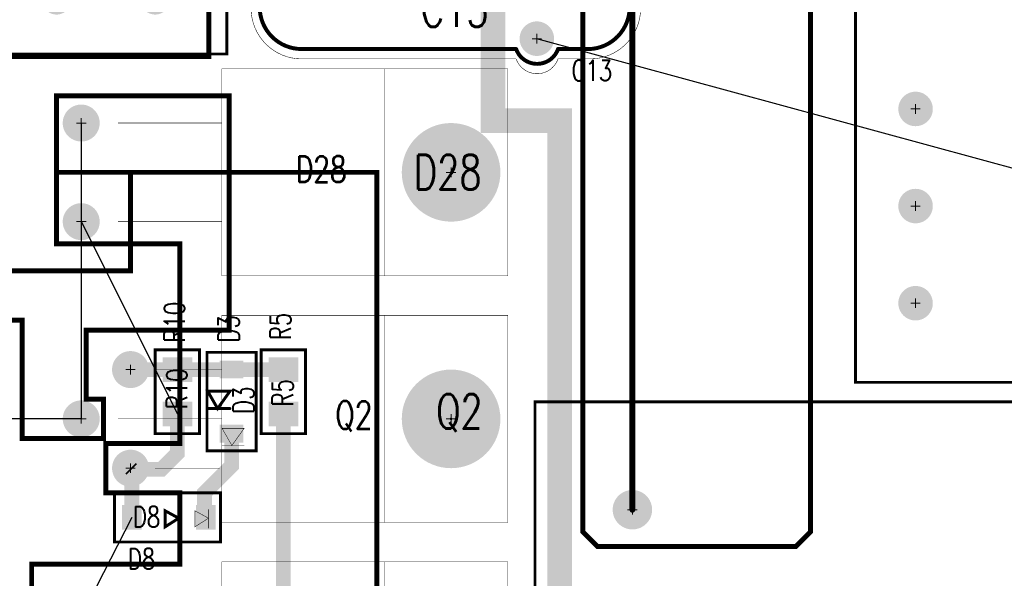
# Model space of a CAD drawing. Extents: x -4.8 to 11.7, y -3.6 to 8.1.
# Tile 41 of 53: x 2.2 to 4.2, y 4.5 to 5.7. Entities that reach past the tile are written whole.
import ezdxf
from ezdxf.enums import TextEntityAlignment as Align

# ---------------------------------------------------------------- set-up
doc = ezdxf.new("R2010")
doc.units = 0
for name, pattern in [('SIG_1', [2, 1, 1]), ('SIG_149', [2, 1, 1]), ('SIG_33', [2, 1, 1]), ('SIG_35', [2, 1, 1]), ('SIG_37', [2, 1, 1]), ('SIG_4', [2, 1, 1]), ('SIG_43', [2, 1, 1]), ('SIG_6', [2, 1, 1])]:
    doc.linetypes.add(name, pattern=pattern)
for name, color, linetype in [('2D_LINE_02', 231, 'CONTINUOUS'), ('COPPER_01', 1, 'CONTINUOUS'), ('COPPER_04', 5, 'CONTINUOUS'), ('DRIL_NPLTE_THRU_01', 16, 'CONTINUOUS'), ('DRIL_NPLTE_THRU_04', 176, 'CONTINUOUS'), ('DRIL_PLTE_THRU_01', 16, 'CONTINUOUS'), ('DRIL_PLTE_THRU_04', 176, 'CONTINUOUS'), ('DRIL_SYMBOL', 254, 'CONTINUOUS'), ('LINK_00', 2, 'CONTINUOUS'), ('PADS_BOT', 5, 'CONTINUOUS'), ('PADS_INNER', 1, 'CONTINUOUS'), ('PADS_TOP', 1, 'CONTINUOUS'), ('PART_NAME_123', 255, 'CONTINUOUS'), ('PART_NAME_129', 2, 'CONTINUOUS'), ('PART_TOP_2DLINE_123', 255, 'CONTINUOUS'), ('PART_TOP_2DLINE_129', 2, 'CONTINUOUS'), ('PART_TOP_COPPER_123', 255, 'CONTINUOUS'), ('PART_TOP_TEXT_129', 2, 'CONTINUOUS'), ('TRACE_01', 1, 'CONTINUOUS')]:
    doc.layers.add(name, color=color, linetype=linetype)
doc.styles.add('W0$001', font='simplex', dxfattribs={"width": 0.75})
doc.styles.add('W0$006', font='simplex', dxfattribs={"width": 0.75})
doc.styles.add('W0$008', font='simplex', dxfattribs={"width": 0.75})

# ---------------------------------------------------------------- blocks, each defined once
blk = doc.blocks.new('SMOOTH_0$05')
at = {"const_width": 0.025}
blk.add_lwpolyline([(-0.0125, 0, 1), (0.0125, 0, 1)], format="xyb", close=True, dxfattribs=at)
blk = doc.blocks.new('DRAWING_276')
at = {"layer": '2D_LINE_02', "const_width": 0.05}
blk.add_lwpolyline([(0.0746, 0.0502), (4.145, 0.0502), (4.145, -0.675), (3.4351, -0.675), (3.4351, -0.9951), (3.57, -0.9951), (3.57, -4.45), (2.89, -4.45), (2.89, -3.38), (0.0746, -3.38)], close=True, dxfattribs=at)
at = {"layer": '2D_LINE_02'}
for p in [(3.4351, -0.9951), (3.57, -0.9951)]:
    blk.add_blockref('SMOOTH_0$05', p, dxfattribs=at)
blk = doc.blocks.new('SMOOTH_0$01')
at = {"const_width": 0.005}
blk.add_lwpolyline([(-0.0025, 0, 1), (0.0025, 0, 1)], format="xyb", close=True, dxfattribs=at)
blk = doc.blocks.new('COPPER_272')
at = {"layer": 'COPPER_01', "const_width": 0.01}
blk.add_lwpolyline([(0.067, -0.03), (0.097, 0), (1.085, 0), (1.115, -0.03), (1.115, -1.462), (1.085, -1.492), (0.683, -1.492), (0.653, -1.462), (0.653, -0.257), (0.623, -0.227), (0.097, -0.227), (0.067, -0.197)], close=True, dxfattribs=at)
at = {"layer": 'COPPER_01'}
for p in [(0.097, 0), (1.085, 0), (0.067, -0.03), (1.115, -0.03), (0.067, -0.197), (0.097, -0.227), (0.623, -0.227), (0.653, -0.257), (0.653, -1.462), (1.115, -1.462), (0.683, -1.492), (1.085, -1.492)]:
    blk.add_blockref('SMOOTH_0$01', p, dxfattribs=at)
blk = doc.blocks.new('COPPER_274')
at = {"layer": 'COPPER_04', "const_width": 0.01}
blk.add_lwpolyline([(0, 0.1442), (-1.127, 0.1442), (-1.127, -0.3561), (-1.307, -0.3561), (-1.307, -0.5011), (-1.046, -0.5011), (-1.046, -0.8861), (-1.204, -0.8861), (-1.204, -0.9761), (-1.017, -0.9761), (-1.017, -1.1911), (-1.3039, -1.1911), (-1.3039, -1.3311), (-1.009, -1.3311), (-1.009, -2.126), (-1.2739, -2.126), (-1.2739, -1.8811), (-1.2089, -1.8811), (-1.2089, -1.7761), (-1.355, -1.7761), (-1.355, -2.437), (-1.28, -2.437), (-1.28, -2.297), (-0.8289, -2.297), (-0.8289, -0.0961), (0, -0.0961)], close=True, dxfattribs=at)
at = {"layer": 'COPPER_04'}
for p in [(-1.127, 0.1442), (0, 0.1442), (-0.8289, -0.0961), (0, -0.0961), (-1.307, -0.3561), (-1.127, -0.3561), (-1.307, -0.5011), (-1.046, -0.5011), (-1.204, -0.8861), (-1.046, -0.8861), (-1.204, -0.9761), (-1.017, -0.9761), (-1.3039, -1.1911), (-1.017, -1.1911), (-1.3039, -1.3311), (-1.009, -1.3311), (-1.355, -1.7761), (-1.2089, -1.7761), (-1.2739, -1.8811), (-1.2089, -1.8811), (-1.2739, -2.126), (-1.009, -2.126), (-1.28, -2.297), (-0.8289, -2.297), (-1.355, -2.437), (-1.28, -2.437)]:
    blk.add_blockref('SMOOTH_0$01', p, dxfattribs=at)
blk = doc.blocks.new('COPPER_275')
at = {"layer": 'COPPER_04', "const_width": 0.01}
blk.add_lwpolyline([(-0.4244, -0.3191), (-1.074, -0.3191), (-1.074, -0.4641), (-0.824, -0.4641), (-0.824, -0.8691), (-0.974, -0.8691), (-0.974, -0.9691), (-0.824, -0.9691), (-0.824, -1.1138), (-1.1244, -1.1138), (-1.1244, -1.3191), (-0.9244, -1.3191), (-0.9244, -1.4841), (-1.1344, -1.4841), (-1.1344, -1.8641), (-0.974, -1.8641), (-0.974, -1.7791), (-1.0089, -1.7791), (-1.0089, -1.6491), (-0.824, -1.6491), (-0.824, -2.0041), (-1.3539, -2.0041), (-1.3539, -2.4291), (-1.28, -2.4291), (-1.28, -2.269), (-0.7246, -2.269), (-0.4244, -1.9688), (-0.4244, -1.6688), (0.326, -1.6688), (0.326, -1.309), (-0.109, -1.309), (-0.109, -1.4688), (-0.4244, -1.4688)], close=True, dxfattribs=at)
at = {"layer": 'COPPER_04'}
for p in [(-1.074, -0.3191), (-0.4244, -0.3191), (-1.074, -0.4641), (-0.824, -0.4641), (-0.974, -0.8691), (-0.824, -0.8691), (-0.974, -0.9691), (-0.824, -0.9691), (-1.1244, -1.1138), (-0.824, -1.1138), (-1.1244, -1.3191), (-0.9244, -1.3191), (-0.109, -1.309), (0.326, -1.309), (-0.4244, -1.4688), (-0.109, -1.4688), (-1.1344, -1.4841), (-0.9244, -1.4841), (-1.0089, -1.6491), (-0.824, -1.6491), (-0.4244, -1.6688), (0.326, -1.6688), (-1.0089, -1.7791), (-0.974, -1.7791), (-1.1344, -1.8641), (-0.974, -1.8641), (-0.4244, -1.9688), (-1.3539, -2.0041), (-0.824, -2.0041), (-1.28, -2.269), (-0.7246, -2.269), (-1.3539, -2.4291), (-1.28, -2.4291)]:
    blk.add_blockref('SMOOTH_0$01', p, dxfattribs=at)
blk = doc.blocks.new('COPPER_290')
at = {"layer": 'COPPER_01', "const_width": 0.01}
blk.add_lwpolyline([(0, 0), (-0.035, 0), (-0.035, 0.1499), (0.8301, 0.1499), (0.8301, -0.0901), (0.9951, -0.0901), (0.9951, -0.0101), (0.9601, -0.0101), (0.9601, 0.1299), (1.2501, 0.1299), (1.2501, 0.6049), (0.9001, 0.6049), (0.9001, 0.4499), (1.0501, 0.4499), (1.0501, 0.2499), (0.55, 0.2499), (0.55, 0.6749), (0.3501, 0.6749), (0.3501, 0.935), (0.0451, 0.935), (0.0451, 0.6299), (-0.1199, 0.6299), (-0.1199, 0.4499), (0.0551, 0.4499), (0.0551, 0.2499), (-0.4899, 0.2499), (-0.4899, -0.5748), (-0.7254, -0.5748), (-0.7254, -1.3248), (-0.2599, -1.3248), (-0.2599, -0.1), (0, -0.1)], close=True, dxfattribs=at)
at = {"layer": 'COPPER_01'}
for p in [(0.0451, 0.935), (0.3501, 0.935), (0.3501, 0.6749), (0.55, 0.6749), (-0.1199, 0.6299), (0.0451, 0.6299), (0.9001, 0.6049), (1.2501, 0.6049), (-0.1199, 0.4499), (0.0551, 0.4499), (0.9001, 0.4499), (1.0501, 0.4499), (-0.4899, 0.2499), (0.0551, 0.2499), (0.55, 0.2499), (1.0501, 0.2499), (-0.035, 0.1499), (0.8301, 0.1499), (0.9601, 0.1299), (1.2501, 0.1299), (-0.035, 0), (0, 0), (0.9601, -0.0101), (0.9951, -0.0101), (-0.2599, -0.1), (0, -0.1), (0.8301, -0.0901), (0.9951, -0.0901), (-0.7254, -0.5748), (-0.4899, -0.5748), (-0.7254, -1.3248), (-0.2599, -1.3248)]:
    blk.add_blockref('SMOOTH_0$01', p, dxfattribs=at)
blk = doc.blocks.new('SMOOTH_0$001')
at = {"const_width": 0.0005}
blk.add_lwpolyline([(-0.00025, 0, 1), (0.00025, 0, 1)], format="xyb", close=True, dxfattribs=at)
blk = doc.blocks.new('SMOOTH_0$006')
at = {"const_width": 0.003}
blk.add_lwpolyline([(-0.0015, 0, 1), (0.0015, 0, 1)], format="xyb", close=True, dxfattribs=at)
blk = doc.blocks.new('PART_BODY_TOP_195')
at = {"layer": 'PART_TOP_2DLINE_123', "const_width": 0.006}
for points in [[(-0.1, 0.05), (-0.1, -0.05), (0.1, -0.05), (0.1, 0.05)], [(-0.021, -0.0485), (-0.021, -0.0035), (0.014, -0.0285)]]:
    blk.add_lwpolyline(points, close=True, dxfattribs=at)
blk.add_lwpolyline([(0.014, -0.0485), (0.014, -0.0035)], dxfattribs=at)
at = {"layer": 'PART_TOP_2DLINE_129', "const_width": 0.001}
for points in [[(-0.1, 0.05), (-0.1, -0.05), (0.1, -0.05), (0.1, 0.05)], [(0.054, -0.0195), (0.054, 0.0255), (0.089, 0.0005)]]:
    blk.add_lwpolyline(points, close=True, dxfattribs=at)
blk.add_lwpolyline([(0.089, -0.0195), (0.089, 0.0255)], dxfattribs=at)
at = {"layer": 'PART_TOP_2DLINE_123'}
for p in [(-0.1, 0.05), (0.1, 0.05), (-0.021, -0.0035), (0.014, -0.0035), (0.014, -0.0285), (-0.1, -0.05), (-0.021, -0.0485), (0.014, -0.0485), (0.1, -0.05)]:
    blk.add_blockref('SMOOTH_0$006', p, dxfattribs=at)
at = {"layer": 'PART_TOP_2DLINE_129'}
for p in [(-0.1, 0.05), (0.1, 0.05), (0.054, 0.0255), (0.089, 0.0255), (0.089, 0.0005), (0.054, -0.0195), (0.089, -0.0195), (-0.1, -0.05), (0.1, -0.05)]:
    blk.add_blockref('SMOOTH_0$001', p, dxfattribs=at)
blk = doc.blocks.new('DRIL_HOLE_0')
blk.add_lwpolyline([(0, 0, 1), (0, 0, 1)], format="xyb", close=True)
blk = doc.blocks.new('PAD_0')
blk.add_lwpolyline([(0, 0, 1), (0, 0, 1)], format="xyb", close=True)
blk = doc.blocks.new('PAD_10')
at = {"const_width": 0.036}
blk.add_lwpolyline([(-0.024, 0), (0.024, 0)], dxfattribs=at)
blk = doc.blocks.new('STK_TOP_39')
at = {"layer": 'DRIL_NPLTE_THRU_01'}
blk.add_blockref('DRIL_HOLE_0', (0, 0), dxfattribs=at)
at = {"layer": 'DRIL_NPLTE_THRU_04'}
blk.add_blockref('DRIL_HOLE_0', (0, 0), dxfattribs=at)
at = {"layer": 'PADS_BOT'}
blk.add_blockref('PAD_0', (0, 0), dxfattribs=at)
at = {"layer": 'PADS_INNER'}
blk.add_blockref('PAD_0', (0, 0), dxfattribs=at)
at = {"layer": 'PADS_TOP', "rotation": 90}
blk.add_blockref('PAD_10', (0, 0), dxfattribs=at)
blk = doc.blocks.new('SYM_TOP_28')
for name, p in [('PART_BODY_TOP_195', (0, 0)), ('STK_TOP_39', (-0.065, 0)), ('STK_TOP_39', (0.065, 0))]:
    blk.add_blockref(name, p)
blk = doc.blocks.new('PART_TOP_16')
blk.add_blockref('SYM_TOP_28', (0, 0))
at = {"layer": 'PART_NAME_123', "style": 'W0$006', "width": 0.75}
blk.add_text('D3', height=0.042, rotation=180, dxfattribs=at).set_placement((-0.12, 0.015))
at = {"layer": 'PART_NAME_129', "style": 'W0$001', "width": 0.75}
blk.add_text('D3', height=0.042, rotation=180, dxfattribs=at).set_placement((0.025, 0.045))
blk = doc.blocks.new('SMOOTH_0$0011')
at = {"const_width": 0.00055}
blk.add_lwpolyline([(-0.0003, 0, 1), (0.0003, 0, 1)], format="xyb", close=True, dxfattribs=at)
blk = doc.blocks.new('PART_BODY_TOP_189')
at = {"layer": 'PART_TOP_2DLINE_123', "const_width": 0.006}
for points in [[(0.107, 0.05), (-0.108, 0.05), (-0.108, -0.05), (0.107, -0.05)], [(0.0043, -0.0133), (-0.0232, 0.0017), (0.0043, 0.0192)]]:
    blk.add_lwpolyline(points, close=True, dxfattribs=at)
blk.add_lwpolyline([(-0.0236, 0.0217), (-0.0236, -0.0158)], dxfattribs=at)
at = {"layer": 'PART_TOP_2DLINE_129'}
for points, const_width in [([(0.107, 0.05), (-0.108, 0.05), (-0.108, -0.05), (0.107, -0.05)], 0.0011), ([(-0.0561, -0.0133), (-0.0836, 0.0017), (-0.0561, 0.0192)], 0.001)]:
    blk.add_lwpolyline(points, close=True, dxfattribs=dict(at, const_width=const_width))
at = {"layer": 'PART_TOP_2DLINE_129', "const_width": 0.001}
blk.add_lwpolyline([(-0.0832, 0.0217), (-0.0832, -0.0158)], dxfattribs=at)
at = {"layer": 'PART_TOP_2DLINE_123'}
for p in [(-0.108, 0.05), (0.107, 0.05), (-0.0236, 0.0217), (0.0043, 0.0192), (-0.0232, 0.0017), (-0.0236, -0.0158), (0.0043, -0.0133), (-0.108, -0.05), (0.107, -0.05)]:
    blk.add_blockref('SMOOTH_0$006', p, dxfattribs=at)
at = {"layer": 'PART_TOP_2DLINE_129'}
for name, p in [('SMOOTH_0$0011', (-0.108, 0.05)), ('SMOOTH_0$0011', (0.107, 0.05)), ('SMOOTH_0$001', (-0.0832, 0.0217)), ('SMOOTH_0$001', (-0.0836, 0.0017)), ('SMOOTH_0$001', (-0.0561, 0.0192)), ('SMOOTH_0$001', (-0.0832, -0.0158)), ('SMOOTH_0$001', (-0.0561, -0.0133)), ('SMOOTH_0$0011', (-0.108, -0.05)), ('SMOOTH_0$0011', (0.107, -0.05))]:
    blk.add_blockref(name, p, dxfattribs=at)
blk = doc.blocks.new('PAD_12')
at = {"const_width": 0.04}
blk.add_lwpolyline([(-0.025, 0), (0.025, 0)], dxfattribs=at)
blk = doc.blocks.new('STK_TOP_31')
at = {"layer": 'DRIL_NPLTE_THRU_01'}
blk.add_blockref('DRIL_HOLE_0', (0, 0), dxfattribs=at)
at = {"layer": 'DRIL_NPLTE_THRU_04'}
blk.add_blockref('DRIL_HOLE_0', (0, 0), dxfattribs=at)
at = {"layer": 'PADS_BOT'}
blk.add_blockref('PAD_0', (0, 0), dxfattribs=at)
at = {"layer": 'PADS_INNER'}
blk.add_blockref('PAD_0', (0, 0), dxfattribs=at)
at = {"layer": 'PADS_TOP', "rotation": 90}
blk.add_blockref('PAD_12', (0, 0), dxfattribs=at)
blk = doc.blocks.new('SYM_TOP_22')
for name, p in [('PART_BODY_TOP_189', (0, 0)), ('STK_TOP_31', (-0.078, 0)), ('STK_TOP_31', (0.072, 0))]:
    blk.add_blockref(name, p)
blk = doc.blocks.new('PART_TOP_17')
blk.add_blockref('SYM_TOP_22', (0, 0))
at = {"layer": 'PART_NAME_123', "style": 'W0$006', "width": 0.75}
blk.add_text('D8', height=0.042, rotation=180, dxfattribs=at).set_placement((0.08, 0.105))
at = {"layer": 'PART_NAME_129', "style": 'W0$001', "width": 0.75}
blk.add_text('D8', height=0.042, rotation=180, dxfattribs=at).set_placement((0.07, 0.02))
blk = doc.blocks.new('PART_BODY_TOP_194')
at = {"layer": 'PART_TOP_2DLINE_123', "const_width": 0.006}
blk.add_lwpolyline([(0.085, 0.045), (0.085, -0.045), (-0.085, -0.045), (-0.085, 0.045)], close=True, dxfattribs=at)
at = {"layer": 'PART_TOP_2DLINE_129', "const_width": 0.001}
blk.add_lwpolyline([(0.085, 0.045), (0.085, -0.045), (-0.085, -0.045), (-0.085, 0.045)], close=True, dxfattribs=at)
at = {"layer": 'PART_TOP_2DLINE_123'}
for p in [(-0.085, 0.045), (0.085, 0.045), (-0.085, -0.045), (0.085, -0.045)]:
    blk.add_blockref('SMOOTH_0$006', p, dxfattribs=at)
at = {"layer": 'PART_TOP_2DLINE_129'}
for p in [(-0.085, 0.045), (0.085, 0.045), (-0.085, -0.045), (0.085, -0.045)]:
    blk.add_blockref('SMOOTH_0$001', p, dxfattribs=at)
blk = doc.blocks.new('PAD_2')
at = {"const_width": 0.05}
blk.add_lwpolyline([(-0.03, 0), (0.03, 0)], dxfattribs=at)
blk = doc.blocks.new('STK_TOP_29')
at = {"layer": 'DRIL_NPLTE_THRU_01'}
blk.add_blockref('DRIL_HOLE_0', (0, 0), dxfattribs=at)
at = {"layer": 'DRIL_NPLTE_THRU_04'}
blk.add_blockref('DRIL_HOLE_0', (0, 0), dxfattribs=at)
at = {"layer": 'PADS_BOT'}
blk.add_blockref('PAD_0', (0, 0), dxfattribs=at)
at = {"layer": 'PADS_INNER'}
blk.add_blockref('PAD_0', (0, 0), dxfattribs=at)
at = {"layer": 'PADS_TOP', "rotation": 90}
blk.add_blockref('PAD_2', (0, 0), dxfattribs=at)
blk = doc.blocks.new('SYM_TOP_27')
for name, p in [('PART_BODY_TOP_194', (0, 0)), ('STK_TOP_29', (-0.045, 0)), ('STK_TOP_29', (0.045, 0))]:
    blk.add_blockref(name, p)
blk = doc.blocks.new('PART_TOP_22')
blk.add_blockref('SYM_TOP_27', (0, 0))
at = {"layer": 'PART_NAME_123', "style": 'W0$006', "width": 0.75}
blk.add_text('R10', height=0.042, dxfattribs=at).set_placement((0.1, -0.015))
at = {"layer": 'PART_NAME_129', "style": 'W0$001', "width": 0.75}
blk.add_text('R10', height=0.042, dxfattribs=at).set_placement((-0.035, -0.02))
blk = doc.blocks.new('PART_TOP_53')
blk.add_blockref('SYM_TOP_27', (0, 0))
at = {"layer": 'PART_NAME_123', "style": 'W0$006', "width": 0.75}
blk.add_text('R5', height=0.042, dxfattribs=at).set_placement((0.105, -0.015))
at = {"layer": 'PART_NAME_129', "style": 'W0$001', "width": 0.75}
blk.add_text('R5', height=0.042, dxfattribs=at).set_placement((-0.0297, -0.0195))
blk = doc.blocks.new('SMOOTH_0$008')
at = {"const_width": 0.004}
blk.add_lwpolyline([(-0.002, 0, 1), (0.002, 0, 1)], format="xyb", close=True, dxfattribs=at)
blk = doc.blocks.new('PART_BODY_TOP_182')
at = {"layer": 'PART_TOP_2DLINE_123', "const_width": 0.008}
blk.add_lwpolyline([(0.042, 0.02, 0.708039), (-0.043, 0.02), (-0.098, 0.02, 1.061174), (-0.098, -0.15), (0.332, -0.15, 0.634619), (0.417, -0.15), (0.477, -0.15, 1), (0.477, 0.02)], format="xyb", close=True, dxfattribs=at)
at = {"layer": 'PART_TOP_2DLINE_129', "const_width": 0.001}
blk.add_lwpolyline([(0.477, -0.165, 1), (0.477, 0.04), (0.042, 0.04, 0.708039), (-0.043, 0.04), (-0.108, 0.04, 1), (-0.108, -0.165), (0.3277, -0.1648, 0.819949), (0.4263, -0.1648), (0.482, -0.165)], format="xyb", dxfattribs=at)
at = {"layer": 'PART_TOP_2DLINE_123'}
for p in [(-0.098, 0.02), (-0.043, 0.02), (0.042, 0.02), (-0.098, -0.15), (0.332, -0.15), (0.417, -0.15), (0.477, -0.15)]:
    blk.add_blockref('SMOOTH_0$008', p, dxfattribs=at)
at = {"layer": 'PART_TOP_2DLINE_129'}
for p in [(0.477, 0.04), (0.477, -0.165)]:
    blk.add_blockref('SMOOTH_0$001', p, dxfattribs=at)
blk = doc.blocks.new('DRIL_SYMBOL_0$038')
at = {"layer": 'DRIL_SYMBOL', "const_width": 0.002}
for points in [[(-0.01, 0), (0.01, 0)], [(0, -0.01), (0, 0.01)]]:
    blk.add_lwpolyline(points, dxfattribs=at)
blk = doc.blocks.new('DRIL_HOLE_0$038')
at = {"const_width": 0.019}
blk.add_lwpolyline([(-0.0095, 0, 1), (0.0095, 0, 1)], format="xyb", close=True, dxfattribs=at)
blk.add_blockref('DRIL_SYMBOL_0$038', (0, 0))
blk = doc.blocks.new('PAD_3')
at = {"const_width": 0.035}
blk.add_lwpolyline([(0, -0.0175, 1), (0, 0.0175, 1)], format="xyb", close=True, dxfattribs=at)
blk = doc.blocks.new('STK_TOP_20')
at = {"layer": 'DRIL_PLTE_THRU_01'}
blk.add_blockref('DRIL_HOLE_0$038', (0, 0), dxfattribs=at)
at = {"layer": 'DRIL_PLTE_THRU_04'}
blk.add_blockref('DRIL_HOLE_0$038', (0, 0), dxfattribs=at)
at = {"layer": 'PADS_BOT'}
blk.add_blockref('PAD_3', (0, 0), dxfattribs=at)
at = {"layer": 'PADS_INNER'}
blk.add_blockref('PAD_3', (0, 0), dxfattribs=at)
at = {"layer": 'PADS_TOP'}
blk.add_blockref('PAD_3', (0, 0), dxfattribs=at)
blk = doc.blocks.new('SYM_TOP_15')
for name, p in [('PART_BODY_TOP_182', (0, 0)), ('STK_TOP_20', (0, -0.001)), ('STK_TOP_20', (0.375, -0.126))]:
    blk.add_blockref(name, p)
blk = doc.blocks.new('PART_TOP_67')
blk.add_blockref('SYM_TOP_15', (0, 0))
at = {"layer": 'PART_NAME_123', "style": 'W0$006', "width": 0.75}
blk.add_text('C13', height=0.042, rotation=180, dxfattribs=at).set_placement((-0.0706, 0.0848))
at = {"layer": 'PART_NAME_129', "style": 'W0$001', "width": 0.75}
blk.add_text('C13', height=0.07, rotation=180, dxfattribs=at).set_placement((0.235, -0.025))
blk = doc.blocks.new('PART_BODY_TOP_192')
at = {"layer": 'PART_TOP_2DLINE_123', "const_width": 0.006}
blk.add_lwpolyline([(0.445, 0.41), (-0.445, 0.41), (-0.445, -0.41), (0.445, -0.41)], close=True, dxfattribs=at)
at = {"layer": 'PART_TOP_2DLINE_129', "const_width": 0.001}
blk.add_lwpolyline([(0.445, 0.41), (-0.445, 0.41), (-0.445, -0.41), (0.445, -0.41)], close=True, dxfattribs=at)
at = {"layer": 'PART_TOP_COPPER_123', "const_width": 0.01}
blk.add_lwpolyline([(-0.5122, -0.4306), (-0.4722, -0.4306), (-0.4722, -0.4706), (-0.5122, -0.4706)], close=True, dxfattribs=at)
at = {"layer": 'PART_TOP_2DLINE_123'}
for p in [(-0.445, 0.41), (0.445, 0.41), (-0.445, -0.41), (0.445, -0.41)]:
    blk.add_blockref('SMOOTH_0$006', p, dxfattribs=at)
at = {"layer": 'PART_TOP_2DLINE_129'}
for p in [(-0.445, 0.41), (0.445, 0.41), (-0.445, -0.41), (0.445, -0.41)]:
    blk.add_blockref('SMOOTH_0$001', p, dxfattribs=at)
at = {"layer": 'PART_TOP_COPPER_123'}
for p in [(-0.5122, -0.4306), (-0.4722, -0.4306), (-0.5122, -0.4706), (-0.4722, -0.4706)]:
    blk.add_blockref('SMOOTH_0$01', p, dxfattribs=at)
at = {"layer": 'PART_TOP_TEXT_129', "style": 'W0$001', "width": 0.75}
blk.add_text('1', height=0.042, rotation=180, dxfattribs=at).set_placement((-0.37, -0.31), align=Align.MIDDLE_CENTER)
blk = doc.blocks.new('DRIL_SYMBOL_0$031')
at = {"layer": 'DRIL_SYMBOL', "const_width": 0.002}
for points in [[(-0.01, 0), (0.01, 0)], [(0, -0.01), (0, 0.01)]]:
    blk.add_lwpolyline(points, dxfattribs=at)
blk = doc.blocks.new('DRIL_HOLE_0$031')
at = {"const_width": 0.0155}
blk.add_lwpolyline([(-0.00775, 0, 1), (0.00775, 0, 1)], format="xyb", close=True, dxfattribs=at)
blk.add_blockref('DRIL_SYMBOL_0$031', (0, 0))
blk = doc.blocks.new('PAD_27')
at = {"const_width": 0.03}
blk.add_lwpolyline([(0, -0.015, 1), (0, 0.015, 1)], format="xyb", close=True, dxfattribs=at)
blk = doc.blocks.new('PAD_28')
at = {"const_width": 0.06}
blk.add_lwpolyline([(-0.03, 0), (0.03, 0)], dxfattribs=at)
blk = doc.blocks.new('STK_TOP_37')
at = {"layer": 'DRIL_PLTE_THRU_01'}
blk.add_blockref('DRIL_HOLE_0$031', (0, 0), dxfattribs=at)
at = {"layer": 'DRIL_PLTE_THRU_04'}
blk.add_blockref('DRIL_HOLE_0$031', (0, 0), dxfattribs=at)
at = {"layer": 'PADS_BOT'}
blk.add_blockref('PAD_28', (0, 0), dxfattribs=at)
at = {"layer": 'PADS_INNER'}
blk.add_blockref('PAD_27', (0, 0), dxfattribs=at)
at = {"layer": 'PADS_TOP'}
blk.add_blockref('PAD_28', (0, 0), dxfattribs=at)
blk = doc.blocks.new('STK_TOP_36')
at = {"layer": 'DRIL_PLTE_THRU_01'}
blk.add_blockref('DRIL_HOLE_0$031', (0, 0), dxfattribs=at)
at = {"layer": 'DRIL_PLTE_THRU_04'}
blk.add_blockref('DRIL_HOLE_0$031', (0, 0), dxfattribs=at)
at = {"layer": 'PADS_BOT'}
blk.add_blockref('PAD_27', (0, 0), dxfattribs=at)
at = {"layer": 'PADS_INNER'}
blk.add_blockref('PAD_27', (0, 0), dxfattribs=at)
at = {"layer": 'PADS_TOP'}
blk.add_blockref('PAD_27', (0, 0), dxfattribs=at)
blk = doc.blocks.new('SYM_TOP_25')
for name, p in [('PART_BODY_TOP_192', (0, 0)), ('STK_TOP_36', (-0.3, 0.3)), ('STK_TOP_36', (-0.1, 0.3)), ('STK_TOP_36', (0.1, 0.3)), ('STK_TOP_36', (0.3, 0.3)), ('STK_TOP_37', (-0.3, -0.3)), ('STK_TOP_36', (-0.1, -0.3)), ('STK_TOP_36', (0.1, -0.3)), ('STK_TOP_36', (0.3, -0.3))]:
    blk.add_blockref(name, p)
blk = doc.blocks.new('PART_TOP_69')
blk.add_blockref('SYM_TOP_25', (0, 0))
at = {"layer": 'PART_NAME_123', "style": 'W0$006', "width": 0.75}
blk.add_text('L2', height=0.042, rotation=180, dxfattribs=at).set_placement((-0.375, -0.45))
at = {"layer": 'PART_NAME_129', "style": 'W0$001', "width": 0.75}
blk.add_text('L2', height=0.14, dxfattribs=at).set_placement((-0.075, -0.05))
blk = doc.blocks.new('PART_BODY_TOP_197')
at = {"layer": 'PART_TOP_2DLINE_123', "const_width": 0.006}
blk.add_lwpolyline([(0.81, 1.035), (-0.81, 1.035), (-0.81, -1.035), (0.81, -1.035)], close=True, dxfattribs=at)
at = {"layer": 'PART_TOP_2DLINE_129', "const_width": 0.001}
blk.add_lwpolyline([(0.81, 1.035), (-0.81, 1.035), (-0.81, -1.035), (0.81, -1.035)], close=True, dxfattribs=at)
at = {"layer": 'PART_TOP_2DLINE_123'}
blk.add_blockref('SMOOTH_0$006', (-0.81, -1.035), dxfattribs=at)
at = {"layer": 'PART_TOP_2DLINE_129'}
blk.add_blockref('SMOOTH_0$001', (-0.81, -1.035), dxfattribs=at)
blk = doc.blocks.new('DRIL_SYMBOL_0$052')
at = {"layer": 'DRIL_SYMBOL', "const_width": 0.002}
for points in [[(-0.01, 0), (0.01, 0)], [(0, -0.01), (0, 0.01)]]:
    blk.add_lwpolyline(points, dxfattribs=at)
blk = doc.blocks.new('DRIL_HOLE_0$052')
at = {"const_width": 0.026}
blk.add_lwpolyline([(-0.013, 0, 1), (0.013, 0, 1)], format="xyb", close=True, dxfattribs=at)
blk.add_blockref('DRIL_SYMBOL_0$052', (0, 0))
blk = doc.blocks.new('PAD_48')
at = {"const_width": 0.04}
blk.add_lwpolyline([(0, -0.02, 1), (0, 0.02, 1)], format="xyb", close=True, dxfattribs=at)
blk = doc.blocks.new('STK_TOP_166')
at = {"layer": 'DRIL_PLTE_THRU_01'}
blk.add_blockref('DRIL_HOLE_0$052', (0, 0), dxfattribs=at)
at = {"layer": 'DRIL_PLTE_THRU_04'}
blk.add_blockref('DRIL_HOLE_0$052', (0, 0), dxfattribs=at)
at = {"layer": 'PADS_BOT'}
blk.add_blockref('PAD_48', (0, 0), dxfattribs=at)
at = {"layer": 'PADS_INNER'}
blk.add_blockref('PAD_48', (0, 0), dxfattribs=at)
at = {"layer": 'PADS_TOP'}
blk.add_blockref('PAD_48', (0, 0), dxfattribs=at)
blk = doc.blocks.new('SYM_TOP_30')
for name, p in [('PART_BODY_TOP_197', (0, 0)), ('STK_TOP_166', (-0.591, -0.8375))]:
    blk.add_blockref(name, p)
blk = doc.blocks.new('PART_TOP_72')
blk.add_blockref('SYM_TOP_30', (0, 0))
blk = doc.blocks.new('PART_BODY_TOP_267')
at = {"layer": 'PART_TOP_2DLINE_129', "const_width": 0.001}
blk.add_lwpolyline([(-0.21, -0.465), (0.21, -0.465), (0.21, 0.115), (-0.21, 0.115)], close=True, dxfattribs=at)
blk.add_lwpolyline([(-0.21, -0.465), (0.21, -0.465), (0.21, 0.115), (-0.21, 0.115)], close=True, dxfattribs=at)
for points in [[(-0.21, -0.135), (0.21, -0.135)], [(-0.21, -0.135), (0.21, -0.135)], [(-0.1, -0.675), (-0.1, -0.465)], [(-0.1, -0.675), (-0.1, -0.465)], [(0.1, -0.675), (0.1, -0.465)], [(0.1, -0.675), (0.1, -0.465)]]:
    blk.add_lwpolyline(points, dxfattribs=at)
at = {"layer": 'PART_TOP_2DLINE_129'}
for p in [(-0.21, 0.115), (-0.21, 0.115), (0.21, 0.115), (0.21, 0.115), (-0.21, -0.135), (-0.21, -0.135), (0.21, -0.135), (0.21, -0.135), (-0.21, -0.465), (-0.21, -0.465), (-0.1, -0.465), (-0.1, -0.465), (0.1, -0.465), (0.1, -0.465), (0.21, -0.465), (0.21, -0.465), (-0.1, -0.675), (-0.1, -0.675), (0.1, -0.675), (0.1, -0.675)]:
    blk.add_blockref('SMOOTH_0$001', p, dxfattribs=at)
blk = doc.blocks.new('DRIL_SYMBOL_0$042')
at = {"layer": 'DRIL_SYMBOL', "const_width": 0.002}
for points in [[(-0.01, 0), (0.01, 0)], [(0, -0.01), (0, 0.01)]]:
    blk.add_lwpolyline(points, dxfattribs=at)
blk = doc.blocks.new('DRIL_HOLE_0$042')
at = {"const_width": 0.021}
blk.add_lwpolyline([(-0.0105, 0, 1), (0.0105, 0, 1)], format="xyb", close=True, dxfattribs=at)
blk.add_blockref('DRIL_SYMBOL_0$042', (0, 0))
blk = doc.blocks.new('PAD_103')
at = {"const_width": 0.0375}
blk.add_lwpolyline([(0, -0.01875, 1), (0, 0.01875, 1)], format="xyb", close=True, dxfattribs=at)
blk = doc.blocks.new('STK_TOP_132')
at = {"layer": 'DRIL_PLTE_THRU_01'}
blk.add_blockref('DRIL_HOLE_0$042', (0, 0), dxfattribs=at)
at = {"layer": 'DRIL_PLTE_THRU_04'}
blk.add_blockref('DRIL_HOLE_0$042', (0, 0), dxfattribs=at)
at = {"layer": 'PADS_BOT'}
blk.add_blockref('PAD_103', (0, 0), dxfattribs=at)
at = {"layer": 'PADS_INNER'}
blk.add_blockref('PAD_103', (0, 0), dxfattribs=at)
at = {"layer": 'PADS_TOP'}
blk.add_blockref('PAD_103', (0, 0), dxfattribs=at)
blk = doc.blocks.new('DRIL_SYMBOL_0$2')
at = {"layer": 'DRIL_SYMBOL', "const_width": 0.002}
for points in [[(-0.01, 0), (0.01, 0)], [(0, -0.01), (0, 0.01)]]:
    blk.add_lwpolyline(points, dxfattribs=at)
blk = doc.blocks.new('DRIL_HOLE_0$2')
at = {"const_width": 0.1}
blk.add_lwpolyline([(-0.05, 0, 1), (0.05, 0, 1)], format="xyb", close=True, dxfattribs=at)
blk.add_blockref('DRIL_SYMBOL_0$2', (0, 0))
blk = doc.blocks.new('PAD_117')
at = {"const_width": 0.0025}
blk.add_lwpolyline([(0, -0.00125, 1), (0, 0.00125, 1)], format="xyb", close=True, dxfattribs=at)
blk = doc.blocks.new('STK_TOP_229')
at = {"layer": 'DRIL_NPLTE_THRU_01'}
blk.add_blockref('DRIL_HOLE_0$2', (0, 0), dxfattribs=at)
at = {"layer": 'DRIL_NPLTE_THRU_04'}
blk.add_blockref('DRIL_HOLE_0$2', (0, 0), dxfattribs=at)
at = {"layer": 'PADS_BOT'}
blk.add_blockref('PAD_117', (0, 0), dxfattribs=at)
at = {"layer": 'PADS_INNER'}
blk.add_blockref('PAD_117', (0, 0), dxfattribs=at)
at = {"layer": 'PADS_TOP'}
blk.add_blockref('PAD_117', (0, 0), dxfattribs=at)
blk = doc.blocks.new('SYM_TOP_100')
for name, p in [('PART_BODY_TOP_267', (0, 0)), ('STK_TOP_229', (0, 0)), ('STK_TOP_132', (-0.1, -0.75)), ('STK_TOP_132', (0.1, -0.75))]:
    blk.add_blockref(name, p)
blk = doc.blocks.new('PART_TOP_257')
blk.add_blockref('SYM_TOP_100', (0, 0))
at = {"layer": 'PART_NAME_123', "style": 'W0$008', "width": 0.75}
blk.add_text('D27', height=0.0525, rotation=90, dxfattribs=at).set_placement((0.0197, -0.315))
at = {"layer": 'PART_NAME_129', "style": 'W0$001', "width": 0.75}
blk.add_text('D27', height=0.07, rotation=90, dxfattribs=at).set_placement((0.0347, -0.0705))
blk = doc.blocks.new('PART_TOP_258')
blk.add_blockref('SYM_TOP_100', (0, 0))
at = {"layer": 'PART_NAME_123', "style": 'W0$008', "width": 0.75}
blk.add_text('D28', height=0.0525, rotation=90, dxfattribs=at).set_placement((0.0197, -0.315))
at = {"layer": 'PART_NAME_129', "style": 'W0$001', "width": 0.75}
blk.add_text('D28', height=0.07, rotation=90, dxfattribs=at).set_placement((0.0347, -0.0755))
blk = doc.blocks.new('PART_BODY_TOP_268')
at = {"layer": 'PART_TOP_2DLINE_129', "const_width": 0.001}
blk.add_lwpolyline([(-0.21, -0.465), (0.21, -0.465), (0.21, 0.115), (-0.21, 0.115)], close=True, dxfattribs=at)
blk.add_lwpolyline([(-0.21, -0.465), (0.21, -0.465), (0.21, 0.115), (-0.21, 0.115)], close=True, dxfattribs=at)
for points in [[(-0.21, -0.135), (0.21, -0.135)], [(-0.21, -0.135), (0.21, -0.135)], [(-0.1, -0.6), (-0.1, -0.465)], [(0, -0.675), (0, -0.465)], [(0, -0.675), (0, -0.465)], [(0.1, -0.6), (0.1, -0.47)]]:
    blk.add_lwpolyline(points, dxfattribs=at)
at = {"layer": 'PART_TOP_2DLINE_129'}
for p in [(-0.21, 0.115), (-0.21, 0.115), (0.21, 0.115), (0.21, 0.115), (-0.21, -0.135), (-0.21, -0.135), (0.21, -0.135), (0.21, -0.135), (-0.21, -0.465), (-0.21, -0.465), (-0.1, -0.465), (0, -0.465), (0, -0.465), (0.1, -0.47), (0.21, -0.465), (0.21, -0.465), (-0.1, -0.6), (0.1, -0.6), (0, -0.675), (0, -0.675)]:
    blk.add_blockref('SMOOTH_0$001', p, dxfattribs=at)
blk = doc.blocks.new('SYM_TOP_101')
for name, p in [('PART_BODY_TOP_268', (0, 0)), ('STK_TOP_229', (0, 0)), ('STK_TOP_132', (-0.1, -0.65)), ('STK_TOP_132', (0.1, -0.65)), ('STK_TOP_132', (0, -0.75))]:
    blk.add_blockref(name, p)
blk = doc.blocks.new('PART_TOP_273')
blk.add_blockref('SYM_TOP_101', (0, 0))
at = {"layer": 'PART_NAME_123', "style": 'W0$008', "width": 0.75}
blk.add_text('Q2', height=0.056, rotation=90, dxfattribs=at).set_placement((0.02, -0.235))
at = {"layer": 'PART_NAME_129', "style": 'W0$001', "width": 0.75}
blk.add_text('Q2', height=0.07, rotation=90, dxfattribs=at).set_placement((0.0197, -0.0305))
blk = doc.blocks.new('PART_BODY_TOP_269')
at = {"layer": 'PART_TOP_2DLINE_123', "const_width": 0.006}
blk.add_lwpolyline([(-0.751, 0.855), (0.75, 0.855), (0.75, -0.732), (-0.751, -0.732)], close=True, dxfattribs=at)
at = {"layer": 'PART_TOP_2DLINE_129', "const_width": 0.001}
blk.add_lwpolyline([(-0.751, 0.855), (0.75, 0.855), (0.75, -0.732), (-0.751, -0.732)], close=True, dxfattribs=at)
at = {"layer": 'PART_TOP_2DLINE_123'}
for p in [(-0.751, 0.855), (0.75, 0.855), (-0.751, -0.732), (0.75, -0.732)]:
    blk.add_blockref('SMOOTH_0$006', p, dxfattribs=at)
at = {"layer": 'PART_TOP_2DLINE_129'}
for p in [(-0.751, 0.855), (0.75, 0.855), (-0.751, -0.732), (0.75, -0.732)]:
    blk.add_blockref('SMOOTH_0$001', p, dxfattribs=at)
blk = doc.blocks.new('DRIL_SYMBOL_0$15')
at = {"layer": 'DRIL_SYMBOL', "const_width": 0.002}
for points in [[(-0.01, 0), (0.01, 0)], [(0, -0.01), (0, 0.01)]]:
    blk.add_lwpolyline(points, dxfattribs=at)
blk = doc.blocks.new('DRIL_HOLE_0$15')
at = {"const_width": 0.075}
blk.add_lwpolyline([(-0.0375, 0, 1), (0.0375, 0, 1)], format="xyb", close=True, dxfattribs=at)
blk.add_blockref('DRIL_SYMBOL_0$15', (0, 0))
blk = doc.blocks.new('PAD_143')
at = {"const_width": 0.1}
blk.add_lwpolyline([(0, -0.05, 1), (0, 0.05, 1)], format="xyb", close=True, dxfattribs=at)
blk = doc.blocks.new('STK_TOP_25')
at = {"layer": 'DRIL_PLTE_THRU_01'}
blk.add_blockref('DRIL_HOLE_0$15', (0, 0), dxfattribs=at)
at = {"layer": 'DRIL_PLTE_THRU_04'}
blk.add_blockref('DRIL_HOLE_0$15', (0, 0), dxfattribs=at)
at = {"layer": 'PADS_BOT'}
blk.add_blockref('PAD_143', (0, 0), dxfattribs=at)
at = {"layer": 'PADS_INNER'}
blk.add_blockref('PAD_143', (0, 0), dxfattribs=at)
at = {"layer": 'PADS_TOP'}
blk.add_blockref('PAD_143', (0, 0), dxfattribs=at)
blk = doc.blocks.new('DRIL_SYMBOL_0$04')
at = {"layer": 'DRIL_SYMBOL', "const_width": 0.002}
for points in [[(-0.01, 0), (0.01, 0)], [(0, -0.01), (0, 0.01)]]:
    blk.add_lwpolyline(points, dxfattribs=at)
blk = doc.blocks.new('DRIL_HOLE_0$04')
at = {"const_width": 0.02}
blk.add_lwpolyline([(-0.01, 0, 1), (0.01, 0, 1)], format="xyb", close=True, dxfattribs=at)
blk.add_blockref('DRIL_SYMBOL_0$04', (0, 0))
blk = doc.blocks.new('STK_TOP_16')
at = {"layer": 'DRIL_PLTE_THRU_01'}
blk.add_blockref('DRIL_HOLE_0$04', (0, 0), dxfattribs=at)
at = {"layer": 'DRIL_PLTE_THRU_04'}
blk.add_blockref('DRIL_HOLE_0$04', (0, 0), dxfattribs=at)
at = {"layer": 'PADS_BOT'}
blk.add_blockref('PAD_3', (0, 0), dxfattribs=at)
at = {"layer": 'PADS_INNER'}
blk.add_blockref('PAD_3', (0, 0), dxfattribs=at)
at = {"layer": 'PADS_TOP'}
blk.add_blockref('PAD_3', (0, 0), dxfattribs=at)
blk = doc.blocks.new('SYM_TOP_102')
for name, p in [('PART_BODY_TOP_269', (0, 0)), ('STK_TOP_16', (-0.5905, 0.733)), ('STK_TOP_16', (-0.3935, 0.733)), ('STK_TOP_16', (-0.1965, 0.733)), ('STK_TOP_16', (0.1965, 0.733)), ('STK_TOP_16', (0.3935, 0.733)), ('STK_TOP_16', (0.5905, 0.733)), ('STK_TOP_25', (0, -0.375)), ('STK_TOP_16', (-0.5905, -0.645)), ('STK_TOP_16', (-0.3935, -0.645)), ('STK_TOP_16', (0.3935, -0.645)), ('STK_TOP_16', (0.5905, -0.645)), ('STK_TOP_25', (0, -0.875))]:
    blk.add_blockref(name, p)
blk = doc.blocks.new('PART_TOP_277')
blk.add_blockref('SYM_TOP_102', (0, 0))
at = {"layer": 'PART_NAME_123', "style": 'W0$006', "width": 0.75}
blk.add_text('L1', height=0.042, rotation=270, dxfattribs=at).set_placement((-0.215, -0.82))
at = {"layer": 'PART_NAME_129', "style": 'W0$001', "width": 0.75}
blk.add_text('L1', height=0.14, rotation=270, dxfattribs=at).set_placement((-0.05, 0.13))
blk = doc.blocks.new('SMOOTH_0$03')
at = {"const_width": 0.015}
blk.add_lwpolyline([(-0.0075, 0, 1), (0.0075, 0, 1)], format="xyb", close=True, dxfattribs=at)
blk = doc.blocks.new('SMOOTH_0$012')
at = {"const_width": 0.006}
blk.add_lwpolyline([(-0.003, 0, 1), (0.003, 0, 1)], format="xyb", close=True, dxfattribs=at)

msp = doc.modelspace()

# ---------------------------------------------------------------- linework, layer by layer
at = {"layer": 'LINK_00', "linetype": 'SIG_1'}
msp.add_line((5.6504, 4.9598), (3.2244, 5.6208), dxfattribs=at)
at = {"layer": 'LINK_00', "linetype": 'SIG_4'}
for p, q in [((2.3005, 5.4497), (2.3005, 4.8497)), ((2.3005, 4.8497), (1.3005, 4.8497))]:
    msp.add_line(p, q, dxfattribs=at)
at = {"layer": 'LINK_00', "linetype": 'SIG_37'}
for p, q in [((2.3005, 5.2497), (2.4955, 4.8597)), ((2.403, 4.65), (2.3005, 4.4497))]:
    msp.add_line(p, q, dxfattribs=at)
at = {"layer": 'TRACE_01', "linetype": 'SIG_43', "const_width": 0.012}
msp.add_lwpolyline([(3.4182, 4.6655), (3.4182, 6.052), (3.4004, 6.0698)], dxfattribs=at)
at = {"layer": 'TRACE_01', "linetype": 'SIG_6', "const_width": 0.03}
for points in [[(2.4005, 4.9497), (2.4955, 4.9497)], [(2.4955, 4.9497), (2.6055, 4.9497)], [(2.6055, 4.9497), (2.7105, 4.9497)]]:
    msp.add_lwpolyline(points, dxfattribs=at)
at = {"layer": 'TRACE_01', "linetype": 'SIG_35', "const_width": 0.03}
msp.add_lwpolyline([(1.9087, 3.282), (1.9087, 3.5581), (2.0004, 3.6498), (2.1504, 3.6498), (2.2004, 3.6998), (2.2004, 4.0197), (2.3404, 4.1597), (2.58, 4.1597), (2.7105, 4.2902), (2.7105, 4.8597)], dxfattribs=at)
at = {"layer": 'TRACE_01', "linetype": 'SIG_37', "const_width": 0.03}
for points in [[(2.403, 4.7472), (2.4627, 4.7472), (2.4955, 4.78), (2.4955, 4.8597)], [(2.403, 4.7472), (2.4005, 4.7497)], [(2.403, 4.65), (2.403, 4.7472)]]:
    msp.add_lwpolyline(points, dxfattribs=at)
at = {"layer": 'TRACE_01', "linetype": 'SIG_149', "const_width": 0.03}
msp.add_lwpolyline([(2.553, 4.65), (2.5505, 4.6525), (2.5505, 4.7), (2.6055, 4.755), (2.6055, 4.8197)], dxfattribs=at)

# ---------------------------------------------------------------- block references
for name, p in [('DRAWING_276', (-0.2996, 6.4498)), ('PART_TOP_69', (2.1505, 5.9997))]:
    msp.add_blockref(name, p)
for name, p, rotation in [('PART_TOP_277', (4.7254, 5.6748), 90), ('PART_TOP_67', (3.2244, 5.6198), 180), ('PART_TOP_258', (3.0505, 5.3497), 270), ('PART_TOP_22', (2.4955, 4.9047), 90), ('PART_TOP_273', (3.0505, 4.8497), 270), ('PART_TOP_16', (2.6055, 4.8847), 270), ('PART_TOP_53', (2.7105, 4.9047), 90), ('PART_TOP_72', (4.2557, 4.0745), 270), ('PART_TOP_17', (2.475, 4.65), 180), ('PART_TOP_257', (3.0505, 4.3497), 270)]:
    msp.add_blockref(name, p, dxfattribs=dict(rotation=rotation))
at = {"linetype": 'SIG_43'}
msp.add_blockref('COPPER_272', (2.6644, 6.0828), dxfattribs=at)
at = {"linetype": 'SIG_4'}
msp.add_blockref('COPPER_290', (1.3504, 4.8998), dxfattribs=at)
at = {"linetype": 'SIG_33'}
msp.add_blockref('COPPER_274', (2.5594, 5.6808), dxfattribs=at)
at = {"linetype": 'SIG_37'}
msp.add_blockref('COPPER_275', (3.3244, 5.6688), dxfattribs=at)
at = {"layer": 'TRACE_01'}
for name, p in [('SMOOTH_0$03', (2.4005, 4.9497)), ('SMOOTH_0$03', (2.4955, 4.9497)), ('SMOOTH_0$03', (2.4955, 4.9497)), ('SMOOTH_0$03', (2.6055, 4.9497)), ('SMOOTH_0$03', (2.6055, 4.9497)), ('SMOOTH_0$03', (2.7105, 4.9497)), ('SMOOTH_0$03', (2.4955, 4.8597)), ('SMOOTH_0$03', (2.7105, 4.8597)), ('SMOOTH_0$03', (2.6055, 4.8197)), ('SMOOTH_0$03', (2.4955, 4.78)), ('SMOOTH_0$03', (2.4005, 4.7497)), ('SMOOTH_0$03', (2.403, 4.7472)), ('SMOOTH_0$03', (2.403, 4.7472)), ('SMOOTH_0$03', (2.403, 4.7472)), ('SMOOTH_0$03', (2.4627, 4.7472)), ('SMOOTH_0$03', (2.6055, 4.755)), ('SMOOTH_0$03', (2.5505, 4.7)), ('SMOOTH_0$03', (2.403, 4.65)), ('SMOOTH_0$03', (2.5505, 4.6525)), ('SMOOTH_0$03', (2.553, 4.65)), ('SMOOTH_0$012', (3.4182, 4.6655))]:
    msp.add_blockref(name, p, dxfattribs=at)

doc.saveas('drawing.dxf')
